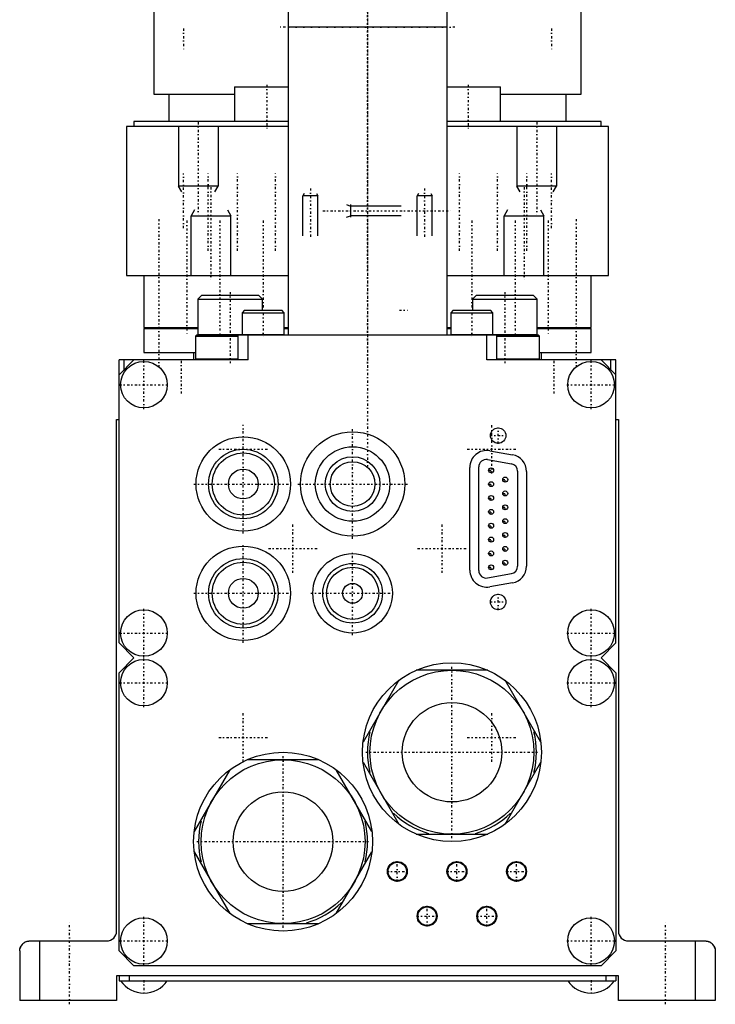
# Model space of a CAD drawing. Extents: x -70 to 70, y -1 to 546.
# Tile 1 of 2: x -70 to 70, y -1 to 197. Entities that reach past the tile are written whole.
import ezdxf

# ---------------------------------------------------------------- set-up
doc = ezdxf.new("R2010")
doc.units = 0
doc.linetypes.add('CENTER', pattern=[1.5, 0.45, -0.5, 0.05, -0.5])
for name, color, linetype in [('AM_0', 7, 'CONTINUOUS'), ('AM_10', 7, 'CONTINUOUS'), ('AM_7', 7, 'CENTER')]:
    doc.layers.add(name, color=color, linetype=linetype)

msp = doc.modelspace()

# ---------------------------------------------------------------- linework, layer by layer
at = {"layer": 'AM_0', "color": 7, "linetype": 'CONTINUOUS'}
for p, q in [((-16, 394.2), (-16, 134)), ((16, 394.2), (16, 134)), ((-43, 201.5), (-43, 182.5)), ((43, 182.5), (43, 201.5)), ((16, 196), (-16, 196)), ((-43, 182.5), (-26.78, 182.5)), ((-40, 182.5), (-40, 177)), ((-26.78, 184), (-26.78, 177)), ((-26.78, 184), (-16, 184)), ((16, 184), (26.78, 184)), ((26.78, 177), (26.78, 184)), ((26.78, 182.5), (43, 182.5)), ((40, 177), (40, 182.5)), ((-47, 177), (-47, 176)), ((-16.02, 177), (-47, 177)), ((47, 177), (16.02, 177)), ((47, 176), (47, 177)), ((-48.5, 176), (-48.5, 146)), ((-16.02, 176), (-48.5, 176)), ((48.5, 176), (16.02, 176)), ((48.5, 146), (48.5, 176)), ((-48.5, 146), (-16.02, 146)), ((-45, 146), (-45, 135.5)), ((16.02, 146), (48.5, 146)), ((45, 135.5), (45, 146)), ((-33.32, 142), (-34.12, 141.2)), ((-34.12, 141.2), (-34.12, 134.1)), ((-34.12, 141.2), (-21.12, 141.2)), ((-33.32, 142), (-21.92, 142)), ((-21.12, 141.2), (-21.92, 142)), ((-21.12, 139), (-21.12, 141.2)), ((21.92, 142), (21.12, 141.2)), ((21.12, 141.2), (21.12, 139)), ((21.12, 141.2), (34.12, 141.2)), ((21.92, 142), (33.32, 142)), ((34.12, 141.2), (33.32, 142)), ((34.12, 134.1), (34.12, 141.2)), ((-24.75, 139), (-25.25, 138.5)), ((-24.75, 139), (-17.25, 139)), ((-16.75, 138.5), (-17.25, 139)), ((17.25, 139), (16.75, 138.5)), ((17.25, 139), (24.75, 139)), ((25.25, 138.5), (24.75, 139)), ((-25.25, 138.5), (-25.25, 134.1)), ((-25.25, 138.5), (-16.75, 138.5)), ((-16.75, 134.1), (-16.75, 138.5)), ((16.75, 138.5), (16.75, 134.1)), ((16.75, 138.5), (25.25, 138.5)), ((25.25, 134.1), (25.25, 138.5)), ((-45, 135.5), (-34.12, 135.5)), ((-45, 135.3), (-45, 130.5)), ((-45, 135.3), (-34.12, 135.3)), ((-40.98, 135.5), (-40.98, 135.3)), ((-35.87, 135.3), (-35.87, 135.5)), ((-35.13, 135.5), (-35.13, 135.3)), ((-16.76, 135.5), (-16.02, 135.5)), ((-16.76, 135.3), (-16.02, 135.3)), ((16.02, 135.5), (16.76, 135.5)), ((16.02, 135.3), (16.76, 135.3)), ((34.12, 135.5), (45, 135.5)), ((34.12, 135.3), (45, 135.3)), ((35.13, 135.3), (35.13, 135.5)), ((35.87, 135.5), (35.87, 135.3)), ((40.98, 135.3), (40.98, 135.5)), ((45, 130.5), (45, 135.3)), ((-34.42, 134), (-34.62, 133.8)), ((-34.62, 133.8), (-34.62, 129.2)), ((-34.62, 133.8), (-26, 133.8)), ((34.42, 134), (-34.42, 134)), ((-34.12, 134.1), (-34.02, 134)), ((-34.12, 134.1), (-16.75, 134.1)), ((-26, 129), (-26, 134)), ((-24, 129), (-24, 134)), ((16.75, 134.1), (34.12, 134.1)), ((24, 129), (24, 134)), ((26, 129), (26, 134)), ((26, 133.8), (34.62, 133.8)), ((34.02, 134), (34.12, 134.1)), ((34.62, 133.8), (34.42, 134)), ((34.62, 129.2), (34.62, 133.8)), ((-50, 72), (-50, 129)), ((-50, 126), (-47, 129)), ((-24, 129), (-50, 129)), ((-49, 127), (-49, 129)), ((-45, 130.5), (-34.63, 130.5)), ((-35, 130.5), (-35, 129)), ((-34.62, 129.2), (-34.42, 129)), ((-34.62, 129.2), (-26, 129.2)), ((50, 129), (24, 129)), ((26, 129.2), (34.62, 129.2)), ((34.42, 129), (34.62, 129.2)), ((34.63, 130.5), (45, 130.5)), ((35, 129), (35, 130.5)), ((47, 129), (50, 126)), ((49, 127), (49, 129)), ((50, 72), (50, 129)), ((-50.5, 14), (-50.5, 117)), ((-50.5, 117), (-50, 117)), ((50, 117), (50.5, 117)), ((50.5, 117), (50.5, 14)), ((24.59, 110.7), (29.19, 109.89)), ((20.6, 86.65), (20.6, 107.35)), ((22.4, 86.56), (22.4, 107.43)), ((24.16, 108.91), (28.96, 108.08)), ((30.2, 106.6), (30.2, 87.43)), ((32, 106.54), (32, 87.46)), ((28.97, 85.95), (24.17, 85.08)), ((29.19, 84.11), (24.59, 83.3)), ((-47, 69), (-50, 72)), ((50, 72), (47, 69)), ((-50, 66), (-47, 69)), ((47, 69), (50, 66)), ((-50, 10), (-50, 66)), ((24.19, 66.5), (9.81, 66.5)), ((50, 66), (50, 10)), ((6.31, 64.48), (-0.89, 52.02)), ((34.89, 52.02), (27.69, 64.48)), ((-9.81, 48.5), (-24.19, 48.5)), ((-0.89, 47.98), (6.31, 35.52)), ((27.69, 35.52), (34.89, 47.98)), ((-27.69, 46.48), (-34.89, 34.02)), ((0.89, 34.02), (-6.31, 46.48)), ((9.81, 33.5), (24.19, 33.5)), ((-34.89, 29.98), (-27.69, 17.52)), ((-6.31, 17.52), (0.89, 29.98)), ((-24.19, 15.5), (-9.81, 15.5)), ((-68, 12), (-52.5, 12)), ((-66, 12), (-66, 0)), ((52.5, 12), (68, 12)), ((66, 0), (66, 12)), ((-70, 10), (-70, 0)), ((-47, 7), (-50, 10)), ((50, 10), (47, 7)), ((70, 10), (70, 0)), ((47, 7), (-47, 7)), ((50.5, 5), (-50.5, 5)), ((-50.5, 5), (-50.5, 0)), ((-50, 5), (-50, 4)), ((-50, 4), (50, 4)), ((-48, 5), (-48, 4)), ((48, 5), (48, 4)), ((50, 5), (50, 4)), ((50.5, 0), (50.5, 5)), ((-50.5, 0), (-70, 0)), ((70, 0), (50.5, 0))]:
    msp.add_line(p, q, dxfattribs=at)
for points in [[(-70, 10, 0), (-70, 10.07, 0), (-69.99, 10.23, 0), (-69.96, 10.38, 0), (-69.95, 10.45, 0), (-69.93, 10.53, 0), (-69.88, 10.68, 0), (-69.82, 10.83, 0), (-69.75, 10.97, 0), (-69.66, 11.12, 0), (-69.56, 11.25, 0), (-69.51, 11.32, 0), (-69.45, 11.38, 0), (-69.32, 11.5, 0), (-69.18, 11.61, 0), (-69.03, 11.71, 0), (-68.87, 11.8, 0), (-68.7, 11.87, 0), (-68.61, 11.91, 0), (-68.51, 11.93, 0), (-68.32, 11.97, 0), (-68.2, 11.99, 0), (-68.16, 11.99, 0), (-68.13, 12, 0), (-68.11, 12, 0), (-68.09, 12, 0), (-68.05, 12, 0), (-68.02, 12, 0), (-68, 12, 0)], [(68, 12, 0), (68.02, 12, 0), (68.05, 12, 0), (68.09, 12, 0), (68.11, 12, 0), (68.13, 12, 0), (68.16, 11.99, 0), (68.2, 11.99, 0), (68.32, 11.97, 0), (68.51, 11.93, 0), (68.61, 11.91, 0), (68.7, 11.87, 0), (68.87, 11.8, 0), (69.03, 11.71, 0), (69.18, 11.61, 0), (69.32, 11.5, 0), (69.45, 11.38, 0), (69.51, 11.32, 0), (69.56, 11.25, 0), (69.66, 11.12, 0), (69.75, 10.97, 0), (69.82, 10.83, 0), (69.88, 10.68, 0), (69.93, 10.53, 0), (69.95, 10.45, 0), (69.96, 10.38, 0), (69.99, 10.23, 0), (70, 10.07, 0), (70, 10, 0)], [(68, 12, 0), (68.04, 12, 0), (68.11, 12, 0), (68.19, 11.99, 0), (68.23, 11.99, 0), (68.27, 11.98, 0), (68.34, 11.97, 0), (68.42, 11.96, 0), (68.5, 11.94, 0), (68.58, 11.92, 0), (68.65, 11.89, 0), (68.69, 11.88, 0), (68.73, 11.86, 0), (68.8, 11.83, 0), (68.88, 11.8, 0), (68.95, 11.76, 0), (69.02, 11.72, 0), (69.09, 11.68, 0), (69.13, 11.65, 0), (69.16, 11.63, 0), (69.2, 11.6, 0), (69.21, 11.59, 0), (69.22, 11.58, 0), (69.23, 11.58, 0), (69.23, 11.58, 0), (69.24, 11.57, 0), (69.25, 11.56, 0), (69.26, 11.55, 0), (69.28, 11.54, 0), (69.29, 11.53, 0), (69.29, 11.53, 0), (69.3, 11.52, 0), (69.31, 11.51, 0), (69.32, 11.5, 0), (69.32, 11.5, 0)], [(-70, 10, 0), (-70, 10, 0), (-70, 10, 0), (-70, 10, 0), (-70, 10, 0), (-70, 10, 0), (-70, 10, 0), (-70, 10, 0), (-70, 10, 0), (-70, 10, 0), (-70, 10, 0), (-70, 10, 0), (-70, 10, 0), (-70, 10.01, 0), (-70, 10.01, 0), (-70, 10.01, 0), (-70, 10.01, 0), (-70, 10.01, 0), (-70, 10.01, 0), (-70, 10.01, 0), (-70, 10.01, 0), (-70, 10.02, 0), (-70, 10.02, 0), (-70, 10.02, 0), (-70, 10.02, 0), (-70, 10.02, 0), (-70, 10.02, 0), (-70, 10.02, 0), (-70, 10.03, 0), (-70, 10.03, 0), (-70, 10.03, 0), (-70, 10.03, 0), (-70, 10.04, 0), (-70, 10.04, 0), (-70, 10.04, 0), (-70, 10.04, 0), (-70, 10.05, 0), (-70, 10.05, 0), (-70, 10.05, 0), (-70, 10.06, 0), (-70, 10.06, 0), (-70, 10.06, 0), (-70, 10.06, 0), (-70, 10.07, 0), (-70, 10.07, 0), (-70, 10.07, 0), (-70, 10.08, 0), (-70, 10.08, 0), (-70, 10.08, 0), (-70, 10.09, 0), (-70, 10.09, 0), (-70, 10.09, 0), (-70, 10.1, 0), (-70, 10.1, 0), (-70, 10.11, 0), (-70, 10.11, 0), (-70, 10.11, 0), (-70, 10.12, 0), (-70, 10.12, 0), (-70, 10.13, 0), (-70, 10.13, 0), (-70, 10.13, 0), (-70, 10.14, 0), (-70, 10.14, 0), (-69.99, 10.15, 0), (-69.99, 10.15, 0), (-69.99, 10.15, 0), (-69.99, 10.16, 0), (-69.99, 10.16, 0), (-69.99, 10.16, 0), (-69.99, 10.17, 0), (-69.99, 10.17, 0), (-69.99, 10.18, 0), (-69.99, 10.18, 0), (-69.99, 10.19, 0), (-69.99, 10.19, 0), (-69.99, 10.2, 0), (-69.99, 10.2, 0), (-69.99, 10.21, 0), (-69.99, 10.21, 0), (-69.99, 10.22, 0), (-69.99, 10.22, 0), (-69.99, 10.23, 0), (-69.99, 10.23, 0), (-69.99, 10.24, 0), (-69.99, 10.24, 0), (-69.98, 10.25, 0), (-69.98, 10.25, 0), (-69.98, 10.26, 0), (-69.98, 10.27, 0), (-69.98, 10.27, 0), (-69.98, 10.27, 0), (-69.98, 10.28, 0), (-69.98, 10.29, 0), (-69.98, 10.29, 0), (-69.98, 10.3, 0), (-69.98, 10.31, 0), (-69.98, 10.31, 0), (-69.98, 10.31, 0), (-69.97, 10.32, 0), (-69.97, 10.33, 0), (-69.97, 10.34, 0), (-69.97, 10.34, 0), (-69.97, 10.35, 0), (-69.97, 10.35, 0), (-69.97, 10.36, 0), (-69.97, 10.36, 0), (-69.97, 10.37, 0), (-69.96, 10.37, 0), (-69.96, 10.38, 0), (-69.96, 10.38, 0), (-69.96, 10.39, 0), (-69.96, 10.4, 0), (-69.96, 10.4, 0), (-69.96, 10.41, 0), (-69.96, 10.41, 0), (-69.96, 10.42, 0), (-69.95, 10.43, 0), (-69.95, 10.43, 0), (-69.95, 10.44, 0), (-69.95, 10.44, 0), (-69.95, 10.45, 0), (-69.95, 10.46, 0), (-69.95, 10.46, 0), (-69.94, 10.47, 0), (-69.94, 10.48, 0), (-69.94, 10.48, 0), (-69.94, 10.48, 0), (-69.94, 10.49, 0), (-69.94, 10.5, 0), (-69.94, 10.5, 0)], [(-69.95, 10.44, 0), (-69.95, 10.45, 0), (-69.94, 10.47, 0), (-69.94, 10.49, 0), (-69.94, 10.5, 0)], [(-69.32, 11.5, 0), (-69.31, 11.51, 0), (-69.29, 11.53, 0), (-69.27, 11.55, 0), (-69.26, 11.56, 0), (-69.25, 11.56, 0), (-69.22, 11.58, 0), (-69.2, 11.6, 0), (-69.18, 11.62, 0), (-69.16, 11.63, 0), (-69.13, 11.65, 0), (-69.12, 11.66, 0), (-69.11, 11.66, 0), (-69.09, 11.68, 0), (-69.06, 11.7, 0), (-69.04, 11.71, 0), (-69.01, 11.72, 0), (-68.99, 11.74, 0), (-68.98, 11.75, 0), (-68.96, 11.75, 0), (-68.94, 11.77, 0), (-68.91, 11.78, 0), (-68.9, 11.79, 0)], [(69.94, 10.5, 0), (69.94, 10.49, 0), (69.94, 10.47, 0), (69.95, 10.45, 0), (69.95, 10.44, 0)]]:
    msp.add_polyline3d(points, dxfattribs=at)
for centre, radius in [((-45, 124), 4.68), ((45, 124), 4.68), ((26.3, 113.75), 1.55), ((-25, 104), 9.5), ((-3, 104), 10.5), ((-3, 104), 7.5), ((-25, 104), 7), ((-25, 104), 6.25), ((-3, 104), 5.5), ((-3, 104), 4.5), ((24.88, 106.76), 0.5), ((-25, 104), 3), ((27.72, 104.89), 0.5), ((24.88, 103.97), 0.5), ((24.88, 101.18), 0.5), ((27.72, 102.1), 0.5), ((27.72, 99.31), 0.5), ((24.88, 98.39), 0.5), ((24.88, 95.6), 0.5), ((27.72, 96.52), 0.5), ((24.88, 92.81), 0.5), ((27.72, 93.73), 0.5), ((-25, 82), 9.5), ((27.72, 90.94), 0.5), ((-3, 82), 8), ((24.88, 90.02), 0.5), ((-25, 82), 7), ((-25, 82), 6.25), ((-3, 82), 6), ((-3, 82), 5.25), ((24.88, 87.23), 0.5), ((27.72, 88.15), 0.5), ((-25, 82), 3), ((-3, 82), 2), ((26.3, 80.25), 1.55), ((-45, 74), 4.68), ((45, 74), 4.68), ((-45, 64), 4.68), ((17, 50), 18), ((45, 64), 4.68), ((17, 50), 16.5), ((17, 50), 10.01), ((-17, 32), 18), ((-17, 32), 16.5), ((-17, 32), 10.01), ((6, 26), 2), ((6, 26), 1.85), ((18, 26), 2), ((18, 26), 1.85), ((30, 26), 2), ((30, 26), 1.85), ((12, 17), 2), ((12, 17), 1.85), ((24, 17), 2), ((24, 17), 1.85), ((-45, 12), 4.68), ((45, 12), 4.68)]:
    msp.add_circle(centre, radius, dxfattribs=at)
for centre, radius, start, end in [((-25.15, 134.1), 0.1, 180, 270), ((-16.85, 134.1), 0.1, 270, 0), ((16.85, 134.1), 0.1, 180, 270), ((25.15, 134.1), 0.1, 270, 0), ((24, 107.35), 3.4, 80.0008, 180), ((28.6, 106.54), 3.4, 0, 80.0008), ((23.9, 107.43), 1.5, 80.1896, 180), ((28.7, 106.6), 1.5, 0, 80.1896), ((28.7, 87.43), 1.5, 280.2733, 0), ((28.6, 87.46), 3.4, 279.9992, 0), ((24, 86.65), 3.4, 180, 279.9992), ((23.9, 86.56), 1.5, 180, 280.2733), ((17, 50), 17, 166.0694, 193.9306), ((17, 50), 17, 346.0694, 13.9306), ((17, 50), 17, 226.0694, 253.9306), ((17, 50), 17, 286.0694, 313.9306), ((-17, 32), 17, 166.0694, 193.9306), ((-17, 32), 17, 346.0694, 13.9306), ((-17, 32), 17, 286.0694, 313.9306), ((-52.5, 14), 2, 270, 0), ((52.5, 14), 2, 180, 270), ((-68, 10), 2, 131.4096, 165.5225), ((68, 10), 2, 14.4775, 48.5904), ((-45, 7.17), 5.67, 213.9924, 326.0076), ((45, 7.17), 5.67, 213.9924, 326.0076)]:
    msp.add_arc(centre, radius, start, end, dxfattribs=at)
at = {"layer": 'AM_10', "color": 7, "linetype": 'CONTINUOUS'}
for p, q in [((-38.07, 176), (-38.07, 164)), ((-30.07, 176), (-30.07, 164)), ((30.07, 176), (30.07, 164)), ((38.07, 176), (38.07, 164)), ((-30.07, 164), (-38.07, 164)), ((-37.39, 162.8), (-38.07, 164)), ((-30.74, 162.8), (-30.07, 164)), ((38.07, 164), (30.07, 164)), ((30.74, 162.8), (30.07, 164)), ((37.39, 162.8), (38.07, 164)), ((-12.73, 162.47), (-13, 162)), ((-10, 162), (-13, 162)), ((-13, 154), (-13, 162)), ((-10.27, 162.47), (-10, 162)), ((-10, 154), (-10, 162)), ((10.27, 162.47), (10, 162)), ((13, 162), (10, 162)), ((10, 154), (10, 162)), ((12.73, 162.47), (13, 162)), ((13, 154), (13, 162)), ((-34.82, 159.2), (-35.5, 158)), ((-28.18, 159.2), (-27.5, 158)), ((-4.25, 160.25), (-3.4, 159.97)), ((-3.4, 160.25), (-3.4, 157.75)), ((6.75, 159.97), (-3.4, 159.97)), ((28.18, 159.2), (27.5, 158)), ((34.82, 159.2), (35.5, 158)), ((-35.5, 146), (-35.5, 158)), ((-35.5, 158), (-27.5, 158)), ((-27.5, 146), (-27.5, 158)), ((-4.25, 157.75), (-3.4, 158.03)), ((6.75, 158.03), (-3.4, 158.03)), ((27.5, 146), (27.5, 158)), ((27.5, 158), (35.5, 158)), ((35.5, 146), (35.5, 158))]:
    msp.add_line(p, q, dxfattribs=at)
at = {"layer": 'AM_7', "color": 4, "linetype": 'CENTER'}
for p, q in [((0, 470.5), (0, 107.5)), ((0, 454.2), (0, 146)), ((0, 199.1), (0, 127.42)), ((-37, 195.7), (-37, 191.3)), ((17.6, 196), (-17.6, 196)), ((37, 195.7), (37, 191.3)), ((-20.28, 184.4), (-20.28, 175.6)), ((20.28, 184.4), (20.28, 175.6)), ((0, 182.04), (0, 137.6)), ((-34.07, 176.85), (-34.07, 158.24)), ((34.07, 176.85), (34.07, 158.24)), ((-37, 155.5), (-37, 166.5)), ((-32.04, 150.96), (-32.04, 166.5)), ((-26.16, 150.96), (-26.16, 166.5)), ((-18.5, 150.96), (-18.5, 166.5)), ((18.5, 150.96), (18.5, 166.5)), ((26.16, 150.96), (26.16, 166.5)), ((32.04, 150.96), (32.04, 166.5)), ((37, 155.5), (37, 166.5)), ((-31.5, 163.76), (-31.5, 145.15)), ((-11.5, 163.53), (-11.5, 153.55)), ((11.5, 163.53), (11.5, 153.55)), ((31.5, 163.76), (31.5, 145.15)), ((-9, 159), (16.75, 159)), ((-42, 157.35), (-42, 127.65)), ((-36.37, 157.03), (-36.37, 134.26)), ((-29.7, 157.03), (-29.7, 134.26)), ((-21, 157.03), (-21, 133.75)), ((21, 157.03), (21, 133.75)), ((29.7, 157.03), (29.7, 134.26)), ((36.37, 157.03), (36.37, 134.26)), ((42, 157.35), (42, 127.65)), ((-27.62, 142.65), (-27.62, 128.35)), ((27.62, 142.65), (27.62, 128.35)), ((6.42, 139), (8.07, 139)), ((-45, 119.09), (-45, 128.91)), ((45, 119.09), (45, 128.91)), ((-37.5, 128.8), (-37.5, 122.2)), ((37.5, 128.8), (37.5, 122.2)), ((-49.91, 124), (-40.09, 124)), ((40.09, 124), (49.91, 124)), ((-25, 94.03), (-25, 115.91)), ((-3, 92.97), (-3, 115.03)), ((25, 106.09), (25, 115.91)), ((26.3, 112.12), (26.3, 115.38)), ((24.67, 113.75), (27.93, 113.75)), ((-29.91, 111), (-20.09, 111)), ((20.09, 111), (29.91, 111)), ((24.88, 106.23), (24.88, 107.28)), ((24.36, 106.76), (25.41, 106.76)), ((27.72, 104.36), (27.72, 105.42)), ((-34.98, 104), (-15.03, 104)), ((-14.03, 104), (8.03, 104)), ((24.36, 103.97), (25.41, 103.97)), ((24.88, 103.44), (24.88, 104.5)), ((27.2, 104.89), (28.25, 104.89)), ((24.36, 101.18), (25.41, 101.18)), ((24.88, 100.66), (24.88, 101.7)), ((27.2, 102.1), (28.25, 102.1)), ((27.72, 101.58), (27.72, 102.62)), ((27.2, 99.31), (28.25, 99.31)), ((27.72, 98.78), (27.72, 99.84)), ((24.36, 98.39), (25.41, 98.39)), ((24.88, 97.86), (24.88, 98.92)), ((-15, 86.09), (-15, 95.91)), ((15, 86.09), (15, 95.91)), ((24.36, 95.6), (25.41, 95.6)), ((24.88, 95.08), (24.88, 96.13)), ((27.2, 96.52), (28.25, 96.52)), ((27.72, 95.99), (27.72, 97.05)), ((24.88, 92.28), (24.88, 93.34)), ((27.2, 93.73), (28.25, 93.73)), ((27.72, 93.2), (27.72, 94.26)), ((-25, 72.03), (-25, 91.97)), ((24.36, 92.81), (25.41, 92.81)), ((27.72, 90.41), (27.72, 91.47)), ((-19.91, 91), (-10.09, 91)), ((-3, 73.6), (-3, 90.4)), ((10.09, 91), (19.91, 91)), ((24.36, 90.02), (25.41, 90.02)), ((24.88, 89.5), (24.88, 90.55)), ((27.2, 90.94), (28.25, 90.94)), ((24.36, 87.23), (25.41, 87.23)), ((24.88, 86.7), (24.88, 87.76)), ((27.2, 88.15), (28.25, 88.15)), ((27.72, 87.62), (27.72, 88.68)), ((-34.98, 82), (-15.03, 82)), ((-11.4, 82), (5.4, 82)), ((26.3, 78.62), (26.3, 81.88)), ((24.67, 80.25), (27.93, 80.25)), ((-45, 69.09), (-45, 78.91)), ((45, 69.09), (45, 78.91)), ((-49.91, 74), (-40.09, 74)), ((40.09, 74), (49.91, 74)), ((-45, 59.09), (-45, 68.91)), ((45, 59.09), (45, 68.91)), ((17, 32.67), (17, 67.33)), ((-49.91, 64), (-40.09, 64)), ((40.09, 64), (49.91, 64)), ((-25, 48.09), (-25, 57.91)), ((25, 48.09), (25, 57.91)), ((-29.91, 53), (-20.09, 53)), ((20.09, 53), (29.91, 53)), ((-0.32, 50), (34.33, 50)), ((-17, 14.68), (-17, 49.33)), ((-34.33, 32), (0.33, 32)), ((6, 23.9), (6, 28.1)), ((18, 23.9), (18, 28.1)), ((30, 23.9), (30, 28.1)), ((3.9, 26), (8.1, 26)), ((15.9, 26), (20.1, 26)), ((27.9, 26), (32.1, 26)), ((12, 14.9), (12, 19.1)), ((24, 14.9), (24, 19.1)), ((-45, 7.09), (-45, 16.91)), ((9.9, 17), (14.1, 17)), ((21.9, 17), (26.1, 17)), ((45, 7.09), (45, 16.91)), ((-60, -0.75), (-60, 15.75)), ((60, -0.75), (60, 15.75)), ((-49.91, 12), (-40.09, 12)), ((40.09, 12), (49.91, 12)), ((-45, 4.12), (-45, 1.38)), ((45, 4.12), (45, 1.38))]:
    msp.add_line(p, q, dxfattribs=at)

doc.saveas('drawing.dxf')
